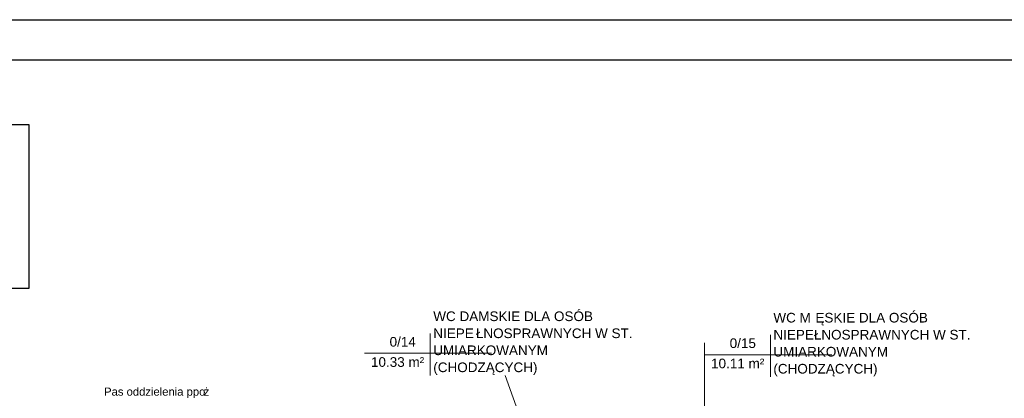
# Model space of a CAD drawing. Header units: inches. Extents: x -112469 to 885939, y -131046 to 286269.
# Tile 31 of 138: x -85705 to -73472, y -30875 to -26165. Entities that reach past the tile are written whole.
import ezdxf

# ---------------------------------------------------------------- set-up
doc = ezdxf.new("R2010")
doc.units = ezdxf.units.IN
doc.header["$MEASUREMENT"] = 0
doc.layers.add('A-AREA-IDEN', color=251, linetype='Continuous', lineweight=9)
doc.layers.add('G-ANNO-TEXT', color=251, linetype='Continuous', lineweight=9)
doc.styles.add('Arial', font='arial.ttf', dxfattribs={"height": 25})
doc.styles.add('Arial_3', font='arial.ttf', dxfattribs={"height": 15})

# ---------------------------------------------------------------- blocks, each defined once
blk = doc.blocks.new('Etyk_pom_1_mala - Etyk_pom_1_mala-219433-3_Poziom parteru')
at = {"layer": 'A-AREA-IDEN'}
for p, q in [((-0.096, 0.144), (-0.096, -0.378)), ((-0.915, -0.101), (0.666, -0.101))]:
    blk.add_line(p, q, dxfattribs=at)
blk = doc.blocks.new('rozbicie')
at = {"layer": 'A-AREA-IDEN', "color": 251}
for p, q in [((-10730.65, -2030.17), (-10730.65, 489.33)), ((-12445.96, -2030.17), (-13208.42, 82.3))]:
    blk.add_line(p, q, dxfattribs=at)
at = {"layer": 'A-AREA-IDEN', "color": 251, "xscale": 999.9999999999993, "yscale": 999.9999999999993, "zscale": 999.9999999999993}
for p in [(-14040.63, 460.4), (-9815.21, 442.79)]:
    blk.add_blockref('Etyk_pom_1_mala - Etyk_pom_1_mala-219433-3_Poziom parteru', p, dxfattribs=at)
at = {"layer": 'A-AREA-IDEN', "color": 251, "char_height": 120, "attachment_point": 1, "style": 'Arial'}
for s, insert, width in [('WC DAMSKIE DLA OSÓB', (-14099.76, 879.62), 2613.5012), ('WC M', (-9874.33, 862), 633.3331), ('ĘSKIE DLA OSÓB', (-9351.78, 862), 1819.8306), ('NIEPE', (-14099.76, 667.95), 641.35), ('ŁNOSPRAWNYCH W ST.', (-13570.59, 667.95), 2549.3662), ('NIEPEŁNOSPRAWNYCH W ST.', (-9874.33, 650.33), 3190.7162), ('0/14', (-14642.54, 562.12), 424.8944), ('0/15', (-10417.12, 544.5), 424.8944), ('UMIARKOWANYM', (-14099.76, 456.28), 1867.9319), ('UMIARKOWANYM', (-9874.33, 438.67), 1867.9319), ('10.33 m²', (-14873.9, 310.4), 857.8056), ('(CHODZĄCYCH)', (-14099.76, 244.62), 1683.5437), ('10.11 m²', (-10648.48, 292.79), 857.8056), ('(CHODZĄCYCH)', (-9874.33, 227), 1683.5437)]:
    blk.add_mtext(s, dxfattribs=dict(at, insert=insert, width=width))
at = {"layer": 'G-ANNO-TEXT', "color": 251, "char_height": 100, "attachment_point": 1, "style": 'Arial_3'}
for s, insert, width in [('Pas oddzielenia ppo', (-18189.64, -67.99), 1499.1556), ('\\fArial|b0|i0|c238|p34|;ż', (-16952.71, -67.99), 72.1519)]:
    blk.add_mtext(s, dxfattribs=dict(at, insert=insert, width=width))

msp = doc.modelspace()

# ---------------------------------------------------------------- linework, layer by layer
msp.add_lwpolyline([(-91241, -27467), (-85590, -27467), (-85590, -29507), (-91241, -29507)], close=True)

# ---------------------------------------------------------------- block references
msp.add_blockref('rozbicie', (-66467, -30674))

# ---------------------------------------------------------------- next in the draw order: linework, layer by layer
for points in [[(-107197, -26165), (-32697, -26165), (-32697, -68165), (-107197, -68165)], [(-106697, -26665), (-33197, -26665), (-33197, -67665), (-106697, -67665)]]:
    msp.add_lwpolyline(points, close=True)

doc.saveas('drawing.dxf')
